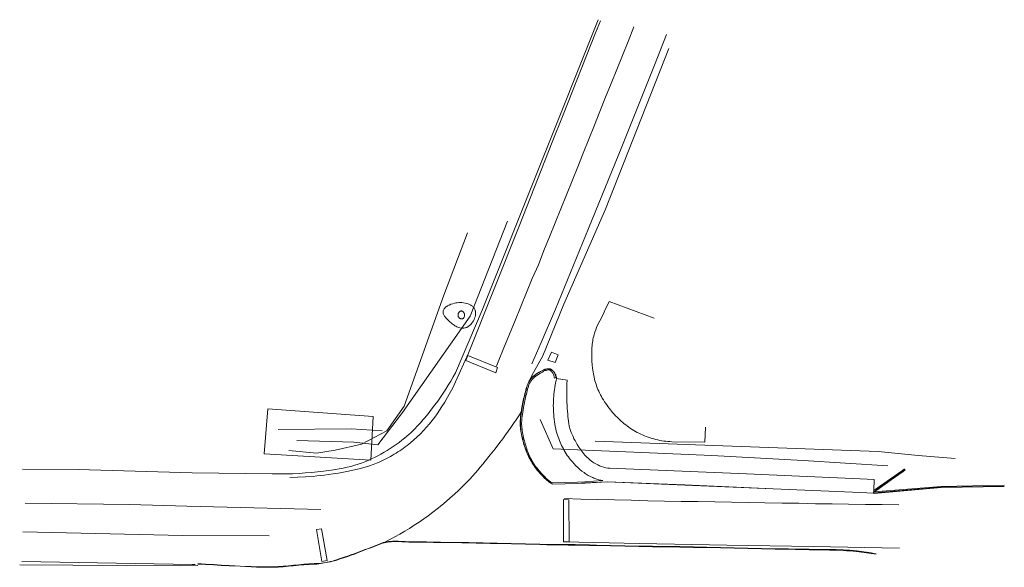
# Model space of a CAD drawing. Extents: x 160216 to 160581, y 521282 to 521485.
import ezdxf

# ---------------------------------------------------------------- set-up
doc = ezdxf.new("R2010")
doc.units = 21
doc.header["$LTSCALE"] = 50
doc.header["$MEASUREMENT"] = 0
doc.layers.add('CAD Lines', color=7, linetype='Continuous', lineweight=0)

msp = doc.modelspace()

# ---------------------------------------------------------------- linework, layer by layer
at = {"layer": 'CAD Lines', "color": 6, "true_color": 0xff00ff}
for p, q in [((160277.96, 521304.58, 1137.59), (160327.7, 521303.38, 1137.72)), ((160217.26, 521295.02, 1137.27), (160276.56, 521293.65, 1137.54)), ((160276.56, 521293.65, 1137.54), (160308.48, 521293.55, 1137.65))]:
    msp.add_line(p, q, dxfattribs=at)
at = {"layer": 'CAD Lines'}
for points in [[(160430.45, 521484.78, 1143.1), (160387.49, 521377.19, 1138.54), (160377.51, 521354.01, 1138.19), (160376.68, 521352.45, 1138.19), (160375.81, 521350.92, 1138.19), (160374.91, 521349.4, 1138.19), (160373.98, 521347.9, 1138.19), (160373.02, 521346.42, 1138.19), (160372.03, 521344.96, 1138.19), (160371.01, 521343.51, 1138.19), (160369.96, 521342.1, 1138.19), (160368.7, 521340.44, 1138.16), (160367.41, 521338.8, 1138.13), (160366.08, 521337.18, 1138.1), (160365.4, 521336.39, 1138.08), (160364.71, 521335.6, 1138.07), (160364.01, 521334.83, 1138.05), (160363.29, 521334.07, 1138.03), (160362.57, 521333.32, 1138.02), (160361.83, 521332.58, 1138), (160361.08, 521331.86, 1137.99), (160360.31, 521331.16, 1137.97), (160359.53, 521330.47, 1137.96), (160358.73, 521329.81, 1137.94), (160357.7, 521328.98, 1137.93), (160356.64, 521328.18, 1137.92), (160355.57, 521327.4, 1137.91), (160354.48, 521326.64, 1137.9), (160353.37, 521325.91, 1137.89), (160352.25, 521325.2, 1137.88), (160351.1, 521324.52, 1137.87), (160349.95, 521323.87, 1137.86), (160348.77, 521323.24, 1137.85), (160347.58, 521322.64, 1137.84), (160346.38, 521322.07, 1137.83), (160345.17, 521321.53, 1137.82), (160343.95, 521321.03, 1137.81), (160342.71, 521320.55, 1137.8), (160341.46, 521320.11, 1137.79), (160340.21, 521319.71, 1137.78), (160339.51, 521319.5, 1137.78), (160338.8, 521319.31, 1137.77), (160337.38, 521318.96, 1137.76), (160335.95, 521318.65, 1137.76), (160334.51, 521318.39, 1137.75), (160333.06, 521318.15, 1137.74), (160331.61, 521317.93, 1137.73), (160328.71, 521317.53, 1137.71), (160327.58, 521317.39, 1137.71), (160326.44, 521317.26, 1137.71), (160324.17, 521317.03, 1137.71), (160321.9, 521316.85, 1137.71), (160319.62, 521316.7, 1137.71), (160317.14, 521316.59, 1137.7), (160314.65, 521316.52, 1137.7), (160312.16, 521316.5, 1137.69), (160309.67, 521316.53, 1137.68), (160279.99, 521316.93, 1137.62), (160237.75, 521318.12, 1137.29), (160217.1, 521318.23, 1137.21)], [(160456.56, 521474.13, 1142.65), (160433.16, 521414.56, 1140.23), (160417.76, 521379.36, 1138.85), (160409.96, 521360.25, 1138.15), (160406.43, 521354.04, 1138.16), (160404.9, 521350.96, 1138.21)], [(160470.15, 521333.77, 1139.25), (160470, 521328.26, 1138.76), (160457.75, 521328.44, 1138.85), (160457.01, 521328.48, 1138.87), (160456.27, 521328.54, 1138.88), (160455.52, 521328.61, 1138.9), (160454.78, 521328.7, 1138.92), (160454.04, 521328.81, 1138.93), (160453.3, 521328.94, 1138.95), (160452.56, 521329.09, 1138.96), (160451.83, 521329.26, 1138.98), (160451.1, 521329.45, 1139), (160450.38, 521329.65, 1139.01), (160449.67, 521329.87, 1139.03), (160448.95, 521330.11, 1139.05), (160448.25, 521330.37, 1139.06), (160447.56, 521330.64, 1139.08), (160446.87, 521330.93, 1139.09), (160446.19, 521331.24, 1139.11), (160445.54, 521331.55, 1139.13), (160444.9, 521331.89, 1139.15), (160444.27, 521332.24, 1139.17), (160443.65, 521332.6, 1139.19), (160443.03, 521332.99, 1139.2), (160442.43, 521333.39, 1139.22), (160441.83, 521333.8, 1139.24), (160441.24, 521334.23, 1139.26), (160440.67, 521334.67, 1139.28), (160440.1, 521335.12, 1139.3), (160439.54, 521335.59, 1139.32), (160438.99, 521336.07, 1139.34), (160438.46, 521336.55, 1139.36), (160437.93, 521337.05, 1139.37), (160437.41, 521337.56, 1139.39), (160436.91, 521338.07, 1139.41), (160436.4, 521338.61, 1139.41), (160435.9, 521339.16, 1139.41), (160435.42, 521339.71, 1139.42), (160434.94, 521340.28, 1139.42), (160434.48, 521340.86, 1139.42), (160434.03, 521341.45, 1139.42), (160433.59, 521342.05, 1139.42), (160433.16, 521342.66, 1139.42), (160432.75, 521343.27, 1139.42), (160432.35, 521343.9, 1139.42), (160431.97, 521344.54, 1139.42), (160431.61, 521345.18, 1139.42), (160431.26, 521345.83, 1139.43), (160430.93, 521346.49, 1139.43), (160430.62, 521347.16, 1139.43), (160430.33, 521347.84, 1139.43), (160430.08, 521348.46, 1139.4), (160429.85, 521349.09, 1139.37), (160429.64, 521349.72, 1139.34), (160429.44, 521350.37, 1139.32), (160429.25, 521351.01, 1139.29), (160429.08, 521351.66, 1139.26), (160428.92, 521352.32, 1139.23), (160428.78, 521352.98, 1139.2), (160428.65, 521353.64, 1139.17), (160428.54, 521354.3, 1139.14), (160428.34, 521355.64, 1139.09), (160428.2, 521356.98, 1139.03), (160428.1, 521358.31, 1138.97), (160428.04, 521359.55, 1139), (160428.02, 521360.8, 1139.03), (160428.04, 521362.05, 1139.05), (160428.1, 521363.29, 1139.08), (160428.15, 521363.91, 1139.09), (160428.22, 521364.53, 1139.11), (160428.29, 521365.15, 1139.12), (160428.39, 521365.76, 1139.13), (160428.49, 521366.37, 1139.15), (160428.62, 521366.98, 1139.16), (160428.76, 521367.58, 1139.17), (160428.92, 521368.18, 1139.19), (160429.05, 521368.62, 1139.2), (160429.19, 521369.05, 1139.22), (160429.51, 521369.91, 1139.25), (160429.86, 521370.75, 1139.28), (160430.24, 521371.58, 1139.31), (160431.05, 521373.22, 1139.38), (160431.85, 521374.87, 1139.44), (160432.5, 521376.24, 1139.49), (160433.16, 521377.61, 1139.54), (160433.83, 521378.97, 1139.6), (160434.52, 521380.33, 1139.65), (160451.14, 521374.18, 1140.74)], [(160414.96, 521352.3, 1138.43), (160414.89, 521352.61, 1138.39), (160414.8, 521352.92, 1138.36), (160414.68, 521353.22, 1138.32), (160414.54, 521353.52, 1138.28), (160414.38, 521353.8, 1138.24), (160414.2, 521354.07, 1138.2), (160414, 521354.33, 1138.16), (160413.79, 521354.56, 1138.12), (160413.55, 521354.8, 1138.09), (160413.42, 521354.91, 1138.07), (160413.29, 521355.02, 1138.05), (160413.16, 521355.12, 1138.03), (160413.02, 521355.21, 1138.01), (160412.87, 521355.29, 1137.99), (160412.72, 521355.36, 1137.98), (160412.62, 521355.39, 1137.98), (160412.51, 521355.42, 1137.98), (160412.3, 521355.46, 1137.98), (160412.08, 521355.47, 1137.98), (160411.86, 521355.47, 1137.98), (160411.63, 521355.45, 1137.98), (160411.41, 521355.42, 1137.99), (160410.97, 521355.34, 1137.99), (160410.72, 521355.28, 1138.01), (160410.48, 521355.2, 1138.03), (160410.24, 521355.1, 1138.05), (160410.01, 521354.99, 1138.07), (160409.55, 521354.75, 1138.11), (160409.1, 521354.49, 1138.15), (160408.53, 521354.17, 1138.16), (160407.97, 521353.83, 1138.17), (160407.7, 521353.65, 1138.17), (160407.42, 521353.47, 1138.17), (160407.16, 521353.28, 1138.18), (160406.9, 521353.08, 1138.18), (160406.64, 521352.88, 1138.19), (160406.39, 521352.66, 1138.19), (160406.15, 521352.44, 1138.2), (160405.92, 521352.22, 1138.2), (160405.69, 521351.98, 1138.21), (160405.48, 521351.74, 1138.21), (160405.27, 521351.49, 1138.22), (160405.08, 521351.23, 1138.22), (160404.9, 521350.96, 1138.21), (160404.73, 521350.67, 1138.2), (160404.58, 521350.38, 1138.19), (160404.44, 521350.09, 1138.18), (160404.31, 521349.78, 1138.17), (160404.2, 521349.47, 1138.16), (160404.09, 521349.16, 1138.15), (160403.99, 521348.84, 1138.14), (160403.81, 521348.19, 1138.12), (160403.65, 521347.54, 1138.1), (160403.48, 521346.89, 1138.08), (160403.31, 521346.25, 1138.06), (160403.14, 521345.62, 1138.04), (160402.98, 521344.99, 1138.02), (160402.82, 521344.35, 1138), (160402.68, 521343.71, 1137.98), (160402.55, 521343.07, 1137.97), (160402.43, 521342.42, 1137.95), (160402.31, 521341.78, 1137.93), (160402.2, 521341.13, 1137.91), (160401.93, 521339.44, 1137.86), (160401.8, 521338.59, 1137.83), (160401.69, 521337.74, 1137.81), (160401.65, 521337.32, 1137.79), (160401.61, 521336.89, 1137.78), (160401.58, 521336.47, 1137.77), (160401.55, 521336.04, 1137.76), (160401.54, 521335.61, 1137.74), (160401.53, 521335.19, 1137.73), (160401.54, 521334.76, 1137.72), (160401.55, 521334.34, 1137.7), (160401.6, 521333.69, 1137.69), (160401.67, 521333.04, 1137.68), (160401.76, 521332.39, 1137.67), (160401.87, 521331.75, 1137.65), (160401.99, 521331.11, 1137.64), (160402.12, 521330.47, 1137.63), (160402.27, 521329.84, 1137.62), (160402.43, 521329.21, 1137.6), (160402.58, 521328.6, 1137.61), (160402.75, 521327.99, 1137.61), (160402.93, 521327.39, 1137.62), (160403.12, 521326.79, 1137.62), (160403.32, 521326.19, 1137.63), (160403.54, 521325.6, 1137.63), (160403.76, 521325.01, 1137.64), (160404, 521324.43, 1137.64), (160404.24, 521323.85, 1137.65), (160404.5, 521323.28, 1137.65), (160404.78, 521322.71, 1137.66), (160405.06, 521322.15, 1137.66), (160405.36, 521321.6, 1137.67), (160405.67, 521321.05, 1137.67), (160405.99, 521320.52, 1137.68), (160406.33, 521319.99, 1137.68), (160406.7, 521319.45, 1137.68), (160407.08, 521318.91, 1137.68), (160407.47, 521318.39, 1137.68), (160407.88, 521317.87, 1137.68), (160408.3, 521317.36, 1137.68), (160408.73, 521316.87, 1137.68), (160409.17, 521316.39, 1137.68), (160409.63, 521315.92, 1137.68), (160410.56, 521314.99, 1137.69), (160411.04, 521314.54, 1137.69), (160411.53, 521314.1, 1137.69), (160411.78, 521313.89, 1137.69), (160412.04, 521313.69, 1137.69), (160412.3, 521313.49, 1137.69), (160412.56, 521313.3, 1137.69), (160412.83, 521313.13, 1137.69), (160413.11, 521312.96, 1137.7), (160413.4, 521312.81, 1137.7), (160413.69, 521312.67, 1137.7), (160422.76, 521312.9, 1137.78), (160425.6, 521313.04, 1137.79), (160433.76, 521313.58, 1137.96), (160462.51, 521312.37, 1137.68), (160495.29, 521310.97, 1137.46), (160527.59, 521309.58, 1137.29), (160532.32, 521309.32, 1137.21), (160532.66, 521309.31, 1137.22), (160557.51, 521311.53, 1136.5), (160580.91, 521311.89, 1136.77)], [(160432.11, 521314.02, 1138.44), (160425.54, 521313.52, 1138.25), (160422.74, 521313.39, 1138.2), (160413.41, 521313.18, 1138.03), (160413.14, 521313.33, 1138.03), (160412.88, 521313.5, 1138.03), (160412.62, 521313.67, 1138.03), (160412.37, 521313.85, 1138.02), (160412.13, 521314.04, 1138.02), (160411.89, 521314.24, 1138.02), (160411.66, 521314.45, 1138.02), (160411.2, 521314.87, 1138.02), (160410.76, 521315.31, 1138.02), (160409.88, 521316.2, 1138.02), (160409.44, 521316.66, 1138.02), (160409, 521317.13, 1138.02), (160408.58, 521317.62, 1138.02), (160408.17, 521318.12, 1138.01), (160407.77, 521318.62, 1138.01), (160407.38, 521319.14, 1138.01), (160407.01, 521319.66, 1138.01), (160406.65, 521320.2, 1138.01), (160406.32, 521320.72, 1138.02), (160406, 521321.26, 1138.02), (160405.7, 521321.8, 1138.02), (160405.41, 521322.35, 1138.03), (160405.14, 521322.92, 1138.03), (160404.88, 521323.48, 1138.03), (160404.63, 521324.06, 1138.04), (160404.4, 521324.64, 1138.04), (160404.18, 521325.23, 1138.04), (160403.97, 521325.82, 1138.05), (160403.77, 521326.41, 1138.05), (160403.58, 521327.01, 1138.05), (160403.4, 521327.61, 1138.06), (160403.24, 521328.21, 1138.06), (160403.08, 521328.81, 1138.06), (160402.93, 521329.42, 1138.07), (160402.78, 521330.02, 1138.08), (160402.64, 521330.63, 1138.09), (160402.51, 521331.24, 1138.1), (160402.4, 521331.86, 1138.11), (160402.3, 521332.47, 1138.13), (160402.21, 521333.09, 1138.14), (160402.14, 521333.71, 1138.15), (160402.1, 521334.33, 1138.16), (160402.08, 521334.75, 1138.17), (160402.07, 521335.18, 1138.17), (160402.08, 521335.6, 1138.18), (160402.09, 521336.02, 1138.19), (160402.12, 521336.45, 1138.19), (160402.15, 521336.87, 1138.2), (160402.19, 521337.29, 1138.2), (160402.23, 521337.72, 1138.21), (160402.34, 521338.56, 1138.22), (160402.47, 521339.4, 1138.23), (160402.74, 521341.08, 1138.26), (160402.85, 521341.71, 1138.28), (160402.96, 521342.34, 1138.29), (160403.08, 521342.97, 1138.31), (160403.21, 521343.59, 1138.33), (160403.35, 521344.22, 1138.35), (160403.49, 521344.84, 1138.37), (160403.65, 521345.46, 1138.38), (160403.82, 521346.07, 1138.4), (160403.99, 521346.69, 1138.41), (160404.14, 521347.32, 1138.42), (160404.3, 521347.95, 1138.43), (160404.47, 521348.58, 1138.44), (160404.56, 521348.88, 1138.45), (160404.67, 521349.19, 1138.45), (160404.78, 521349.49, 1138.46), (160404.9, 521349.78, 1138.46), (160405.03, 521350.07, 1138.47), (160405.18, 521350.35, 1138.47), (160405.34, 521350.62, 1138.48), (160405.51, 521350.89, 1138.48), (160405.7, 521351.13, 1138.48), (160405.89, 521351.37, 1138.48), (160406.1, 521351.6, 1138.47), (160406.31, 521351.82, 1138.47), (160406.53, 521352.03, 1138.46), (160406.76, 521352.24, 1138.46), (160407, 521352.44, 1138.45), (160407.24, 521352.63, 1138.45), (160407.49, 521352.81, 1138.44), (160407.75, 521352.99, 1138.44), (160408.26, 521353.34, 1138.43), (160408.79, 521353.67, 1138.42), (160409.32, 521353.99, 1138.41), (160409.77, 521354.26, 1138.44), (160410.21, 521354.53, 1138.47), (160410.44, 521354.65, 1138.48), (160410.68, 521354.76, 1138.49), (160410.92, 521354.85, 1138.51), (160411.04, 521354.88, 1138.51), (160411.17, 521354.91, 1138.52), (160411.56, 521354.98, 1138.52), (160411.76, 521355.01, 1138.52), (160411.97, 521355.03, 1138.51), (160412.17, 521355.03, 1138.51), (160412.36, 521355.01, 1138.51), (160412.46, 521354.99, 1138.51), (160412.55, 521354.96, 1138.51), (160412.64, 521354.93, 1138.51), (160412.72, 521354.88, 1138.51), (160412.84, 521354.81, 1138.52), (160412.94, 521354.72, 1138.53), (160413.03, 521354.63, 1138.54), (160413.12, 521354.52, 1138.55), (160413.27, 521354.3, 1138.57), (160413.43, 521354.08, 1138.6), (160413.58, 521353.84, 1138.59), (160413.71, 521353.6, 1138.58), (160413.83, 521353.35, 1138.57), (160413.94, 521353.09, 1138.56), (160414.03, 521352.83, 1138.55), (160414.11, 521352.56, 1138.54), (160414.17, 521352.29, 1138.53), (160414.21, 521352.02, 1138.52), (160414.75, 521352.22, 1138.56), (160414.75, 521352.38, 1138.56), (160414.73, 521352.54, 1138.55), (160414.71, 521352.7, 1138.55), (160414.68, 521352.86, 1138.54), (160414.64, 521353.02, 1138.54), (160414.6, 521353.18, 1138.54), (160414.54, 521353.33, 1138.53), (160414.49, 521353.48, 1138.53), (160414.42, 521353.63, 1138.52), (160414.35, 521353.78, 1138.52), (160414.27, 521353.93, 1138.52), (160414.19, 521354.07, 1138.51), (160414.1, 521354.2, 1138.51), (160414, 521354.33, 1138.5), (160413.9, 521354.46, 1138.5), (160413.8, 521354.57, 1138.5), (160413.56, 521354.81, 1138.48), (160413.43, 521354.92, 1138.48), (160413.3, 521355.03, 1138.47), (160413.16, 521355.13, 1138.46), (160413.02, 521355.21, 1138.46), (160412.87, 521355.29, 1138.45), (160412.72, 521355.35, 1138.44), (160412.62, 521355.39, 1138.44), (160412.51, 521355.41, 1138.44), (160412.3, 521355.45, 1138.43), (160412.08, 521355.46, 1138.43), (160411.86, 521355.46, 1138.43), (160411.64, 521355.44, 1138.42), (160411.42, 521355.4, 1138.42), (160410.98, 521355.32, 1138.41), (160410.73, 521355.25, 1138.4), (160410.49, 521355.17, 1138.39), (160410.26, 521355.07, 1138.38), (160410.02, 521354.95, 1138.37), (160409.57, 521354.7, 1138.35), (160409.12, 521354.45, 1138.32), (160408.56, 521354.12, 1138.33), (160408, 521353.78, 1138.34), (160407.73, 521353.61, 1138.35), (160407.46, 521353.42, 1138.35), (160407.19, 521353.23, 1138.36), (160406.93, 521353.04, 1138.36), (160406.67, 521352.83, 1138.36), (160406.43, 521352.62, 1138.37), (160406.18, 521352.41, 1138.37), (160405.95, 521352.18, 1138.38), (160405.73, 521351.95, 1138.38), (160405.51, 521351.71, 1138.39), (160405.31, 521351.46, 1138.39), (160405.12, 521351.2, 1138.4), (160404.94, 521350.93, 1138.4), (160404.77, 521350.64, 1138.39), (160404.62, 521350.35, 1138.39), (160404.48, 521350.06, 1138.39), (160404.36, 521349.75, 1138.39), (160404.25, 521349.44, 1138.39), (160404.14, 521349.13, 1138.39), (160404.04, 521348.81, 1138.39), (160403.87, 521348.17, 1138.39), (160403.7, 521347.52, 1138.39), (160403.54, 521346.87, 1138.38), (160403.37, 521346.23, 1138.38), (160403.2, 521345.6, 1138.36), (160403.04, 521344.97, 1138.35), (160402.89, 521344.33, 1138.33), (160402.75, 521343.69, 1138.31), (160402.62, 521343.06, 1138.29), (160402.49, 521342.41, 1138.28), (160402.38, 521341.77, 1138.26), (160402.27, 521341.13, 1138.24), (160401.99, 521339.44, 1138.21), (160401.87, 521338.59, 1138.2), (160401.76, 521337.74, 1138.19), (160401.71, 521337.32, 1138.18), (160401.67, 521336.89, 1138.18), (160401.64, 521336.46, 1138.17), (160401.62, 521336.04, 1138.16), (160401.6, 521335.61, 1138.16), (160401.6, 521335.19, 1138.15), (160401.6, 521334.76, 1138.14), (160401.62, 521334.33, 1138.14), (160401.67, 521333.69, 1138.12), (160401.73, 521333.05, 1138.11), (160401.82, 521332.4, 1138.1), (160401.93, 521331.76, 1138.09), (160402.05, 521331.13, 1138.08), (160402.18, 521330.49, 1138.06), (160402.33, 521329.86, 1138.05), (160402.48, 521329.23, 1138.04), (160402.64, 521328.62, 1138.03), (160402.81, 521328.02, 1138.03), (160402.99, 521327.42, 1138.02), (160403.18, 521326.82, 1138.02), (160403.38, 521326.22, 1138.01), (160403.59, 521325.63, 1138.01), (160403.82, 521325.04, 1138), (160404.05, 521324.46, 1138), (160404.3, 521323.88, 1138), (160404.56, 521323.31, 1137.99), (160404.83, 521322.74, 1137.99), (160405.12, 521322.18, 1137.98), (160405.42, 521321.63, 1137.98), (160405.73, 521321.09, 1137.97), (160406.05, 521320.55, 1137.97), (160406.39, 521320.03, 1137.96), (160406.76, 521319.49, 1137.96), (160407.13, 521318.95, 1137.96), (160407.53, 521318.43, 1137.96), (160407.93, 521317.91, 1137.96), (160408.35, 521317.41, 1137.96), (160408.78, 521316.92, 1137.96), (160409.22, 521316.43, 1137.96), (160409.67, 521315.97, 1137.97), (160410.59, 521315.05, 1137.97), (160411.07, 521314.6, 1137.97), (160411.55, 521314.16, 1137.97), (160411.8, 521313.95, 1137.97), (160412.05, 521313.75, 1137.97), (160412.31, 521313.55, 1137.97), (160412.57, 521313.37, 1137.97), (160412.84, 521313.19, 1137.98), (160413.12, 521313.03, 1137.98), (160413.4, 521312.87, 1137.98), (160413.69, 521312.73, 1137.98), (160422.76, 521312.99, 1138.16), (160425.59, 521313.17, 1138.19), (160433.77, 521313.62, 1138.45)], [(160415.04, 521351.88, 1138.45), (160414.84, 521351.06, 1138.44), (160414.66, 521350.24, 1138.44), (160414.5, 521349.41, 1138.44), (160414.36, 521348.58, 1138.44), (160414.23, 521347.75, 1138.44), (160414.12, 521346.91, 1138.44), (160414.02, 521346.07, 1138.44), (160413.94, 521345.23, 1138.43), (160413.88, 521344.39, 1138.43), (160413.84, 521343.54, 1138.43), (160413.82, 521342.7, 1138.43), (160413.81, 521341.85, 1138.43), (160413.82, 521341.01, 1138.43), (160413.85, 521340.17, 1138.43), (160413.89, 521339.33, 1138.43), (160413.95, 521338.49, 1138.42), (160414.03, 521337.62, 1138.43), (160414.13, 521336.74, 1138.43), (160414.24, 521335.86, 1138.44), (160414.38, 521334.99, 1138.44), (160414.53, 521334.12, 1138.45), (160414.71, 521333.26, 1138.45), (160414.92, 521332.4, 1138.46), (160415.15, 521331.56, 1138.46), (160415.36, 521330.89, 1138.46), (160415.58, 521330.23, 1138.47), (160415.81, 521329.58, 1138.47), (160416.06, 521328.93, 1138.47), (160416.32, 521328.28, 1138.48), (160416.6, 521327.64, 1138.48), (160416.9, 521327.01, 1138.48), (160417.21, 521326.38, 1138.49), (160417.53, 521325.76, 1138.49), (160417.87, 521325.15, 1138.5), (160418.22, 521324.55, 1138.5), (160418.59, 521323.96, 1138.5), (160418.98, 521323.38, 1138.51), (160419.38, 521322.81, 1138.51), (160419.79, 521322.25, 1138.51), (160420.22, 521321.71, 1138.52), (160420.86, 521320.96, 1138.52), (160421.51, 521320.23, 1138.51), (160422.19, 521319.52, 1138.51), (160422.9, 521318.83, 1138.51), (160423.64, 521318.18, 1138.51), (160424.4, 521317.56, 1138.51), (160425.19, 521316.98, 1138.5), (160425.59, 521316.7, 1138.5), (160426.01, 521316.44, 1138.5), (160426.78, 521315.98, 1138.48), (160427.58, 521315.56, 1138.46), (160428.39, 521315.17, 1138.44), (160428.8, 521314.99, 1138.43), (160429.22, 521314.83, 1138.42), (160429.93, 521314.58, 1138.42), (160430.65, 521314.36, 1138.43), (160431.38, 521314.18, 1138.43), (160432.11, 521314.02, 1138.44)], [(160543.94, 521318.35, 1138.19), (160543.13, 521317.77, 1138.18), (160538.76, 521314.73, 1137.96), (160533.39, 521310.96, 1137.74), (160532.55, 521310.37, 1137.74), (160532.7, 521314.41, 1137.9), (160527.55, 521314.7, 1137.9), (160485.37, 521316.51, 1138.24), (160434.78, 521318.58, 1138.51), (160434, 521318.68, 1138.51), (160433.23, 521318.82, 1138.52), (160432.47, 521319.01, 1138.53), (160431.71, 521319.25, 1138.53), (160430.97, 521319.52, 1138.54), (160430.25, 521319.83, 1138.55), (160429.54, 521320.19, 1138.55), (160428.87, 521320.58, 1138.56), (160428.4, 521320.88, 1138.54), (160427.94, 521321.21, 1138.53), (160427.5, 521321.56, 1138.51), (160427.07, 521321.92, 1138.5), (160426.66, 521322.3, 1138.48), (160426.26, 521322.69, 1138.47), (160425.48, 521323.5, 1138.44), (160425.08, 521323.95, 1138.45), (160424.7, 521324.42, 1138.45), (160424.33, 521324.89, 1138.46), (160423.97, 521325.38, 1138.47), (160423.63, 521325.88, 1138.48), (160423.3, 521326.38, 1138.48), (160422.66, 521327.41, 1138.5), (160422.25, 521328.12, 1138.5), (160421.85, 521328.83, 1138.5), (160421.47, 521329.56, 1138.5), (160421.12, 521330.31, 1138.5), (160420.78, 521331.06, 1138.5), (160420.48, 521331.82, 1138.5), (160420.2, 521332.59, 1138.49), (160419.95, 521333.37, 1138.49), (160419.83, 521333.81, 1138.5), (160419.72, 521334.25, 1138.5), (160419.54, 521335.13, 1138.5), (160419.4, 521336.03, 1138.51), (160419.29, 521336.93, 1138.51), (160419.2, 521337.84, 1138.51), (160419.13, 521338.75, 1138.52), (160419, 521340.56, 1138.52), (160418.9, 521341.89, 1138.53), (160418.83, 521343.22, 1138.54), (160418.79, 521344.54, 1138.55), (160418.77, 521345.87, 1138.55), (160418.78, 521347.2, 1138.56), (160418.81, 521348.53, 1138.57), (160418.87, 521349.86, 1138.58), (160418.95, 521351.18, 1138.58), (160415.04, 521351.88, 1138.45), (160414.96, 521352.3, 1138.43)], [(160351.44, 521291.19, 1137.59), (160353.29, 521292.15, 1137.59), (160355.13, 521293.15, 1137.6), (160356.95, 521294.18, 1137.6), (160358.75, 521295.24, 1137.61), (160360.54, 521296.34, 1137.61), (160362.3, 521297.47, 1137.61), (160364.05, 521298.63, 1137.62), (160365.78, 521299.82, 1137.62), (160367.48, 521301.04, 1137.63), (160369.16, 521302.3, 1137.63), (160370.82, 521303.58, 1137.64), (160372.45, 521304.89, 1137.64), (160374.06, 521306.23, 1137.65), (160375.64, 521307.6, 1137.65), (160377.2, 521309, 1137.65), (160378.73, 521310.42, 1137.66), (160379.78, 521311.44, 1137.66), (160380.82, 521312.47, 1137.67), (160381.84, 521313.52, 1137.67), (160382.85, 521314.59, 1137.68), (160383.84, 521315.67, 1137.68), (160384.81, 521316.76, 1137.69), (160385.78, 521317.87, 1137.7), (160386.73, 521318.98, 1137.7), (160387.67, 521320.11, 1137.71), (160388.6, 521321.25, 1137.71), (160390.43, 521323.54, 1137.72), (160392.24, 521325.86, 1137.73), (160394.02, 521328.19, 1137.74), (160395.05, 521329.56, 1137.76), (160396.07, 521330.95, 1137.77), (160397.08, 521332.34, 1137.79), (160398.07, 521333.74, 1137.8), (160399.06, 521335.16, 1137.82), (160400.03, 521336.58, 1137.83), (160400.98, 521338.01, 1137.85), (160401.93, 521339.44, 1137.86)], [(160543.99, 521318.27, 1138.54), (160543.19, 521317.69, 1138.53), (160538.83, 521314.63, 1138.37), (160533.45, 521310.88, 1137.79), (160532.55, 521310.31, 1137.75), (160532.52, 521309.92, 1137.71), (160532.88, 521309.97, 1137.71), (160532.89, 521310.05, 1137.75), (160533.65, 521310.58, 1137.76), (160539, 521314.38, 1138.35), (160543.38, 521317.43, 1138.57), (160544.19, 521318.01, 1138.58)], [(160544.21, 521317.98, 1138.37), (160543.4, 521317.4, 1138.36), (160539.02, 521314.36, 1138.14), (160533.69, 521310.52, 1137.67)], [(160433.77, 521313.62, 1138.45), (160462.52, 521312.41, 1138.17), (160495.3, 521311.02, 1137.95), (160527.6, 521309.62, 1137.79), (160532.32, 521309.36, 1137.71), (160532.45, 521309.52, 1137.68), (160532.48, 521309.86, 1137.77), (160532.62, 521309.86, 1137.77)], [(160580.9, 521312.03, 1137.07), (160557.51, 521311.54, 1136.79), (160532.65, 521309.48, 1137.71), (160532.32, 521309.36, 1137.71)], [(160580.87, 521312.36, 1137.14), (160557.51, 521311.88, 1136.85), (160532.62, 521309.86, 1137.77)], [(160282.05, 521283.11, 1137.48), (160284.97, 521282.94, 1137.5), (160287.89, 521282.78, 1137.51), (160290.8, 521282.63, 1137.52), (160293.72, 521282.5, 1137.53), (160295.75, 521282.4, 1137.55), (160297.78, 521282.29, 1137.56), (160299.8, 521282.18, 1137.57), (160301.83, 521282.08, 1137.58), (160303.86, 521281.99, 1137.6), (160304.87, 521281.96, 1137.6), (160305.89, 521281.93, 1137.61), (160306.9, 521281.92, 1137.62), (160307.92, 521281.91, 1137.62), (160308.93, 521281.91, 1137.63), (160309.94, 521281.93, 1137.64), (160310.9, 521281.96, 1137.64), (160311.85, 521282.01, 1137.64), (160312.81, 521282.07, 1137.65), (160313.76, 521282.14, 1137.65), (160314.72, 521282.22, 1137.65), (160315.67, 521282.31, 1137.66), (160317.57, 521282.49, 1137.66), (160319.48, 521282.68, 1137.67), (160321.38, 521282.86, 1137.68), (160322.34, 521282.94, 1137.68), (160323.29, 521283, 1137.68), (160324.25, 521283.06, 1137.68), (160325.2, 521283.1, 1137.69), (160325.68, 521283.11, 1137.7), (160326.16, 521283.13, 1137.72), (160326.52, 521283.16, 1137.72), (160326.87, 521283.21, 1137.72), (160327.58, 521283.31, 1137.71), (160328.23, 521283.42, 1137.67), (160328.88, 521283.53, 1137.63), (160330.43, 521283.81, 1137.67), (160331.2, 521283.96, 1137.69), (160331.58, 521284.05, 1137.7), (160331.97, 521284.14, 1137.71), (160332.6, 521284.32, 1137.73), (160333.55, 521284.59, 1137.74), (160334.49, 521284.89, 1137.76), (160336.38, 521285.49, 1137.78), (160337.62, 521285.92, 1137.79), (160338.86, 521286.36, 1137.8), (160340.09, 521286.81, 1137.81), (160341.31, 521287.28, 1137.82), (160343.76, 521288.23, 1137.84), (160344.98, 521288.7, 1137.85), (160346.21, 521289.16, 1137.86), (160346.82, 521289.4, 1137.86), (160347.43, 521289.65, 1137.86), (160348.65, 521290.15, 1137.86), (160349.26, 521290.4, 1137.85), (160349.88, 521290.62, 1137.85), (160350.19, 521290.73, 1137.85), (160350.5, 521290.83, 1137.85), (160350.81, 521290.92, 1137.85), (160351.13, 521291, 1137.85), (160351.45, 521291.08, 1137.85), (160351.77, 521291.15, 1137.85), (160352.09, 521291.21, 1137.85), (160352.41, 521291.26, 1137.85), (160352.73, 521291.3, 1137.85), (160353.05, 521291.34, 1137.85), (160353.7, 521291.4, 1137.85), (160354.35, 521291.43, 1137.85), (160355, 521291.45, 1137.85), (160355.65, 521291.45, 1137.85), (160356.31, 521291.44, 1137.85), (160356.97, 521291.41, 1137.86), (160357.63, 521291.38, 1137.86), (160358.94, 521291.32, 1137.86), (160360.26, 521291.26, 1137.86), (160360.91, 521291.25, 1137.86), (160361.57, 521291.24, 1137.86), (160362.88, 521291.24, 1137.84), (160364.19, 521291.23, 1137.83), (160366.81, 521291.19, 1137.79), (160369.43, 521291.14, 1137.76), (160372.05, 521291.1, 1137.72), (160377.3, 521291.04, 1137.71), (160379.93, 521291.01, 1137.7), (160382.55, 521290.97, 1137.69), (160385.18, 521290.91, 1137.69), (160387.8, 521290.84, 1137.69), (160390.42, 521290.77, 1137.69), (160393.04, 521290.7, 1137.68), (160403.54, 521290.49, 1137.61), (160408.79, 521290.35, 1137.63), (160411.41, 521290.29, 1137.64), (160414.04, 521290.23, 1137.65), (160416.66, 521290.19, 1137.65), (160419.29, 521290.16, 1137.64), (160421.91, 521290.13, 1137.63), (160424.53, 521290.09, 1137.62), (160427.16, 521290.04, 1137.63), (160429.78, 521289.97, 1137.63), (160435.03, 521289.85, 1137.63), (160440.28, 521289.73, 1137.64), (160445.52, 521289.62, 1137.64), (160450.57, 521289.53, 1137.63), (160455.61, 521289.46, 1137.62), (160460.66, 521289.39, 1137.61), (160465.7, 521289.3, 1137.6), (160470.74, 521289.2, 1137.6), (160475.78, 521289.08, 1137.61), (160480.83, 521288.96, 1137.62), (160485.87, 521288.85, 1137.63), (160490.91, 521288.76, 1137.61), (160495.95, 521288.68, 1137.6), (160501, 521288.6, 1137.59), (160503.52, 521288.54, 1137.58), (160506.04, 521288.48, 1137.58), (160508.56, 521288.43, 1137.58), (160511.08, 521288.39, 1137.58), (160513.61, 521288.36, 1137.59), (160516.13, 521288.31, 1137.59), (160517.39, 521288.28, 1137.59), (160518.65, 521288.24, 1137.59), (160519.91, 521288.2, 1137.59), (160521.17, 521288.14, 1137.6), (160522.43, 521288.06, 1137.6), (160523.69, 521287.98, 1137.6), (160524.95, 521287.87, 1137.6), (160526.2, 521287.75, 1137.6), (160528, 521287.54, 1137.58), (160529.8, 521287.32, 1137.57), (160531.59, 521287.07, 1137.55), (160533.39, 521286.8, 1137.53)], [(160282.06, 521283.29, 1137.49), (160284.97, 521283.09, 1137.49), (160287.89, 521282.9, 1137.48), (160290.81, 521282.73, 1137.48), (160293.72, 521282.58, 1137.48), (160297.78, 521282.37, 1137.51), (160299.81, 521282.27, 1137.53), (160301.83, 521282.17, 1137.54), (160303.86, 521282.1, 1137.56), (160304.88, 521282.07, 1137.56), (160305.89, 521282.05, 1137.57), (160306.91, 521282.04, 1137.58), (160307.92, 521282.04, 1137.58), (160308.93, 521282.05, 1137.59), (160309.95, 521282.07, 1137.6), (160310.9, 521282.1, 1137.59), (160311.86, 521282.15, 1137.59), (160312.81, 521282.21, 1137.58), (160313.76, 521282.28, 1137.58), (160314.71, 521282.37, 1137.57), (160315.67, 521282.46, 1137.57), (160317.57, 521282.65, 1137.56), (160319.47, 521282.85, 1137.55), (160321.38, 521283.03, 1137.54), (160322.33, 521283.11, 1137.53), (160323.28, 521283.17, 1137.53), (160324.24, 521283.23, 1137.53), (160325.19, 521283.27, 1137.52), (160325.68, 521283.27, 1137.54), (160325.92, 521283.28, 1137.54), (160326.16, 521283.3, 1137.55), (160327.03, 521283.38, 1137.5), (160327.91, 521283.48, 1137.44), (160328.78, 521283.59, 1137.39), (160329.66, 521283.72, 1137.33), (160330.04, 521283.79, 1137.34), (160330.43, 521283.86, 1137.34), (160330.81, 521283.95, 1137.35), (160331.19, 521284.04, 1137.35), (160331.95, 521284.24, 1137.36), (160332.57, 521284.41, 1137.38), (160333.52, 521284.69, 1137.42), (160334.46, 521284.99, 1137.45), (160336.34, 521285.61, 1137.52), (160337.58, 521286.03, 1137.53), (160338.82, 521286.47, 1137.54), (160340.05, 521286.93, 1137.55), (160341.27, 521287.39, 1137.56), (160343.72, 521288.34, 1137.58), (160344.94, 521288.81, 1137.59), (160346.17, 521289.27, 1137.6), (160346.79, 521289.51, 1137.6), (160347.4, 521289.76, 1137.6), (160348.62, 521290.27, 1137.6), (160349.24, 521290.51, 1137.59), (160349.86, 521290.74, 1137.59), (160350.17, 521290.84, 1137.59), (160350.48, 521290.94, 1137.59), (160350.8, 521291.04, 1137.59), (160351.12, 521291.12, 1137.59), (160351.44, 521291.19, 1137.59), (160351.75, 521291.26, 1137.59), (160352.07, 521291.32, 1137.59), (160352.39, 521291.37, 1137.59), (160352.72, 521291.41, 1137.58), (160353.04, 521291.45, 1137.58), (160353.69, 521291.51, 1137.58), (160354.34, 521291.54, 1137.58), (160354.99, 521291.56, 1137.58), (160355.65, 521291.55, 1137.58), (160356.3, 521291.54, 1137.57), (160356.96, 521291.52, 1137.57), (160357.62, 521291.49, 1137.57), (160358.94, 521291.42, 1137.57), (160360.25, 521291.36, 1137.56), (160360.91, 521291.34, 1137.56), (160361.56, 521291.34, 1137.56), (160362.88, 521291.34, 1137.54), (160364.19, 521291.33, 1137.52), (160366.81, 521291.29, 1137.49), (160369.43, 521291.24, 1137.46), (160372.06, 521291.19, 1137.42), (160377.3, 521291.14, 1137.4), (160379.93, 521291.11, 1137.4), (160382.55, 521291.07, 1137.39), (160385.18, 521291.01, 1137.4), (160387.8, 521290.95, 1137.41), (160393.05, 521290.82, 1137.43), (160403.54, 521290.61, 1137.35), (160408.79, 521290.5, 1137.41), (160414.04, 521290.4, 1137.47), (160416.66, 521290.36, 1137.46), (160419.29, 521290.33, 1137.45), (160421.91, 521290.3, 1137.45), (160424.54, 521290.26, 1137.44), (160427.16, 521290.21, 1137.44), (160429.78, 521290.14, 1137.44), (160435.03, 521290.01, 1137.45), (160440.28, 521289.9, 1137.45), (160445.53, 521289.79, 1137.46), (160450.57, 521289.7, 1137.45), (160455.62, 521289.63, 1137.43), (160460.66, 521289.56, 1137.42), (160465.7, 521289.47, 1137.41), (160470.75, 521289.36, 1137.41), (160475.79, 521289.23, 1137.42), (160480.83, 521289.1, 1137.42), (160485.87, 521288.98, 1137.42), (160490.91, 521288.89, 1137.41), (160495.96, 521288.81, 1137.4), (160501, 521288.72, 1137.39), (160503.52, 521288.67, 1137.38), (160506.04, 521288.61, 1137.38), (160507.3, 521288.59, 1137.38), (160508.56, 521288.57, 1137.38), (160511.09, 521288.55, 1137.38), (160513.61, 521288.54, 1137.39), (160516.14, 521288.52, 1137.39), (160517.4, 521288.5, 1137.39), (160518.66, 521288.47, 1137.39), (160519.92, 521288.43, 1137.39), (160521.18, 521288.38, 1137.39), (160522.44, 521288.31, 1137.4), (160523.7, 521288.22, 1137.4), (160524.95, 521288.11, 1137.4), (160526.21, 521287.97, 1137.4), (160527.11, 521287.86, 1137.4), (160528.01, 521287.75, 1137.4), (160528.91, 521287.63, 1137.39), (160529.81, 521287.5, 1137.39), (160530.71, 521287.36, 1137.39), (160531.61, 521287.22, 1137.39), (160532.51, 521287.07, 1137.39), (160533.4, 521286.91, 1137.38)], [(160216.09, 521282.82, 1137.06), (160275.23, 521282.43, 1137.42), (160282.12, 521282.58, 1137.5)]]:
    msp.add_polyline3d(points, dxfattribs=at)
at = {"layer": 'CAD Lines', "color": 6, "true_color": 0xff00ff}
for points in [[(160431.23, 521484.41, 1143.14), (160429.47, 521479.88, 1142.97), (160417.48, 521449.57, 1141.68), (160413.35, 521439.4, 1141.22), (160401.45, 521408.95, 1139.88), (160382.37, 521361.2, 1138.27), (160377.62, 521350.62, 1138.16), (160376.58, 521348.41, 1138.13), (160375.61, 521346.63, 1138.11), (160374.6, 521344.88, 1138.11), (160373.56, 521343.15, 1138.1), (160372.48, 521341.43, 1138.07), (160371.63, 521340.12, 1138.03), (160370.77, 521338.81, 1138.01), (160369.87, 521337.53, 1137.99), (160369.41, 521336.9, 1137.99), (160368.94, 521336.27, 1137.98), (160367.92, 521335.01, 1137.96), (160366.85, 521333.77, 1137.95), (160365.74, 521332.56, 1137.94), (160364.59, 521331.38, 1137.92), (160363.4, 521330.24, 1137.91), (160362.18, 521329.13, 1137.91), (160360.92, 521328.06, 1137.9), (160359.62, 521327.03, 1137.89), (160358.96, 521326.53, 1137.89), (160358.3, 521326.05, 1137.88), (160357.62, 521325.57, 1137.88), (160356.94, 521325.1, 1137.88), (160356.25, 521324.65, 1137.87), (160355.56, 521324.21, 1137.87), (160354.86, 521323.78, 1137.87), (160354.15, 521323.36, 1137.87), (160353.43, 521322.95, 1137.86), (160352.71, 521322.56, 1137.85), (160351.99, 521322.18, 1137.86), (160351.26, 521321.81, 1137.85), (160350.52, 521321.45, 1137.85), (160349.78, 521321.11, 1137.85), (160349.03, 521320.79, 1137.84), (160348.28, 521320.47, 1137.84), (160347.03, 521319.99, 1137.84), (160345.76, 521319.55, 1137.82), (160344.48, 521319.15, 1137.81), (160343.19, 521318.79, 1137.8), (160341.89, 521318.45, 1137.79), (160340.58, 521318.13, 1137.78), (160337.96, 521317.54, 1137.76), (160336.08, 521317.16, 1137.74), (160334.19, 521316.82, 1137.72), (160332.3, 521316.52, 1137.72), (160330.4, 521316.25, 1137.71), (160329.01, 521316.06, 1137.71), (160327.63, 521315.9, 1137.71), (160326.24, 521315.74, 1137.71), (160324.85, 521315.6, 1137.71), (160316.13, 521315.19, 1137.7)], [(160443.63, 521482.08, 1143.62), (160441.54, 521476.69, 1143.39), (160439.41, 521471.56, 1143.18), (160437.37, 521466.35, 1142.95), (160435.26, 521461.19, 1142.74), (160433.15, 521456.03, 1142.52), (160430.99, 521450.83, 1142.29), (160429.09, 521445.65, 1142.07), (160426.98, 521440.49, 1141.84), (160424.93, 521435.38, 1141.61), (160422.89, 521430.25, 1141.37), (160420.77, 521425.04, 1141.14), (160418.65, 521419.9, 1140.9), (160416.6, 521414.7, 1140.66), (160414.53, 521409.52, 1140.42), (160412.36, 521404.32, 1140.18), (160410.27, 521399.22, 1139.95), (160408.28, 521393.99, 1139.74), (160406.02, 521388.85, 1139.53), (160403.87, 521383.76, 1139.33), (160401.77, 521378.56, 1139.16), (160399.7, 521373.38, 1139), (160397.62, 521368.22, 1138.85), (160395.51, 521363.2, 1138.71), (160393.39, 521358.03, 1138.57), (160392.76, 521356.43, 1138.53)], [(160455.75, 521479.28, 1143.03), (160451.26, 521467.92, 1142.57), (160439.14, 521437.67, 1141.35), (160426.9, 521407.46, 1140.06), (160414.57, 521377.52, 1138.84), (160409.26, 521365.17, 1138.42), (160405.9, 521357.31, 1138.24)], [(160541.8, 521305.07, 1137.02), (160535.64, 521305.13, 1137.12), (160529.46, 521305.17, 1137.19), (160523.24, 521305.28, 1137.27), (160517.08, 521305.37, 1137.31), (160510.95, 521305.47, 1137.31), (160504.78, 521305.61, 1137.32), (160498.57, 521305.7, 1137.35), (160492.22, 521305.83, 1137.36), (160486.02, 521305.92, 1137.38), (160479.85, 521306.04, 1137.41), (160473.62, 521306.17, 1137.44), (160467.47, 521306.25, 1137.48), (160461.23, 521306.34, 1137.5), (160455.01, 521306.45, 1137.54), (160448.86, 521306.59, 1137.6), (160442.7, 521306.75, 1137.64), (160436.47, 521306.9, 1137.65), (160430.27, 521307.07, 1137.63), (160424.05, 521307.19, 1137.62), (160417.94, 521307.35, 1137.6)], [(160218.11, 521305.61, 1137.27), (160256.75, 521305.22, 1137.48), (160277.96, 521304.58, 1137.59)], [(160542.02, 521289.06, 1137.29), (160510.07, 521289.56, 1137.34), (160478.14, 521290.11, 1137.39), (160445.78, 521290.7, 1137.44), (160417.59, 521291.34, 1137.45)], [(160281.09, 521283.01, 1137.47), (160279.98, 521282.97, 1137.46), (160216.89, 521284.11, 1137.07)]]:
    msp.add_polyline3d(points, dxfattribs=at)
at = {"layer": 'CAD Lines', "color": 96, "true_color": 0x008000}
for points in [[(160396.89, 521410.15, 1139.75), (160383, 521374.92, 1137.97), (160357.92, 521339.25, 1138.3), (160348.83, 521327.26, 1137.82), (160339.94, 521328.31, 1138.14), (160318.72, 521328.9, 1138.1)], [(160408.96, 521336.66, 1138.68), (160413.8, 521325.77, 1138.63), (160446.6, 521324.42, 1138.86), (160472.59, 521323.38, 1138.63), (160506.36, 521321.46, 1138.35), (160537.72, 521319.46, 1138.21)]]:
    msp.add_polyline3d(points, dxfattribs=at)
at = {"layer": 'CAD Lines', "color": 40, "true_color": 0xffb100}
msp.add_polyline3d([(160381.99, 521405.81, 1139.95), (160373.3, 521382.74, 1138.98), (160358.54, 521341.6, 1138.33), (160352.13, 521332.46, 1138.27), (160342.77, 521327.55, 1138.12), (160332.95, 521325.25, 1138.06), (160326.08, 521324.21, 1138.03), (160315.84, 521325.21, 1137.9)], dxfattribs=at)
at = {"layer": 'CAD Lines'}
for points in [[(160381.04, 521370.57, 1138.06), (160380.67, 521370.51, 1138.07), (160380.31, 521370.48, 1138.08), (160379.93, 521370.5, 1138.08), (160379.56, 521370.55, 1138.09), (160379.19, 521370.62, 1138.1), (160378.82, 521370.73, 1138.11), (160378.45, 521370.87, 1138.11), (160378.09, 521371.02, 1138.12), (160377.73, 521371.2, 1138.13), (160377.38, 521371.4, 1138.14), (160377.04, 521371.61, 1138.14), (160376.71, 521371.84, 1138.15), (160376.39, 521372.08, 1138.16), (160376.08, 521372.32, 1138.17), (160375.5, 521372.82, 1138.18), (160375.04, 521373.24, 1138.25), (160374.58, 521373.69, 1138.32), (160374.12, 521374.16, 1138.38), (160373.91, 521374.41, 1138.42), (160373.71, 521374.66, 1138.45), (160373.53, 521374.92, 1138.49), (160373.37, 521375.19, 1138.52), (160373.23, 521375.46, 1138.55), (160373.12, 521375.73, 1138.58), (160373.04, 521376.01, 1138.61), (160372.99, 521376.29, 1138.64), (160372.99, 521376.58, 1138.67), (160373.02, 521376.87, 1138.7), (160373.1, 521377.17, 1138.69), (160373.22, 521377.45, 1138.68), (160373.37, 521377.71, 1138.66), (160373.57, 521377.96, 1138.65), (160373.79, 521378.18, 1138.64), (160374.04, 521378.39, 1138.62), (160374.31, 521378.59, 1138.61), (160374.6, 521378.76, 1138.6), (160374.91, 521378.93, 1138.58), (160375.23, 521379.08, 1138.57), (160375.89, 521379.34, 1138.54), (160376.55, 521379.56, 1138.51), (160377.18, 521379.73, 1138.48), (160377.69, 521379.84, 1138.47), (160378.22, 521379.92, 1138.45), (160378.78, 521379.97, 1138.44), (160379.35, 521379.98, 1138.42), (160379.93, 521379.96, 1138.41), (160380.51, 521379.9, 1138.39), (160381.09, 521379.81, 1138.37), (160381.65, 521379.68, 1138.36), (160382.2, 521379.51, 1138.34), (160382.71, 521379.3, 1138.33), (160382.96, 521379.18, 1138.32), (160383.19, 521379.05, 1138.31), (160383.42, 521378.92, 1138.31), (160383.63, 521378.77, 1138.3), (160383.83, 521378.61, 1138.29), (160384.02, 521378.44, 1138.28), (160384.2, 521378.26, 1138.28), (160384.36, 521378.07, 1138.27), (160384.5, 521377.87, 1138.26), (160384.63, 521377.66, 1138.26), (160384.74, 521377.44, 1138.25), (160384.83, 521377.21, 1138.24), (160384.9, 521376.98, 1138.24), (160384.96, 521376.74, 1138.23), (160384.99, 521376.5, 1138.23), (160385.01, 521376.26, 1138.22), (160385.02, 521376.01, 1138.22), (160385.01, 521375.75, 1138.21), (160384.98, 521375.5, 1138.21), (160384.94, 521375.24, 1138.2), (160384.83, 521374.72, 1138.19), (160384.66, 521374.2, 1138.18), (160384.44, 521373.7, 1138.16), (160384.18, 521373.2, 1138.15), (160383.89, 521372.73, 1138.14), (160383.55, 521372.29, 1138.13), (160383.19, 521371.88, 1138.12), (160382.8, 521371.51, 1138.1), (160382.59, 521371.35, 1138.1), (160382.38, 521371.19, 1138.09), (160382.17, 521371.05, 1138.09), (160381.95, 521370.92, 1138.08), (160381.73, 521370.81, 1138.08), (160381.5, 521370.71, 1138.07), (160381.27, 521370.63, 1138.07), (160381.04, 521370.57, 1138.06)], [(160380.92, 521375.07, 1137.42), (160380.88, 521374.9, 1137.41), (160380.82, 521374.73, 1137.4), (160380.74, 521374.56, 1137.39), (160380.64, 521374.4, 1137.38), (160380.53, 521374.26, 1137.37), (160380.4, 521374.14, 1137.36), (160380.26, 521374.04, 1137.35), (160380.1, 521373.98, 1137.34), (160379.93, 521373.94, 1137.34), (160379.75, 521373.95, 1137.34), (160379.56, 521373.98, 1137.34), (160379.38, 521374.04, 1137.34), (160379.21, 521374.13, 1137.34), (160379.05, 521374.23, 1137.34), (160378.91, 521374.35, 1137.34), (160378.78, 521374.48, 1137.34), (160378.67, 521374.65, 1137.37), (160378.59, 521374.84, 1137.4), (160378.54, 521375.04, 1137.43), (160378.51, 521375.26, 1137.45), (160378.51, 521375.47, 1137.48), (160378.54, 521375.68, 1137.51), (160378.59, 521375.89, 1137.54), (160378.67, 521376.08, 1137.57), (160378.75, 521376.22, 1137.59), (160378.85, 521376.35, 1137.61), (160378.96, 521376.48, 1137.63), (160379.08, 521376.59, 1137.65), (160379.21, 521376.7, 1137.67), (160379.35, 521376.78, 1137.69), (160379.5, 521376.84, 1137.71), (160379.65, 521376.88, 1137.73), (160379.79, 521376.88, 1137.71), (160379.92, 521376.86, 1137.69), (160380.05, 521376.81, 1137.68), (160380.18, 521376.74, 1137.66), (160380.3, 521376.65, 1137.64), (160380.41, 521376.54, 1137.62), (160380.52, 521376.42, 1137.6), (160380.61, 521376.28, 1137.58), (160380.7, 521376.14, 1137.56), (160380.77, 521375.99, 1137.54), (160380.84, 521375.83, 1137.52), (160380.89, 521375.67, 1137.5), (160380.92, 521375.52, 1137.48), (160380.94, 521375.36, 1137.46), (160380.94, 521375.21, 1137.44), (160380.92, 521375.07, 1137.42)], [(160411.83, 521358.7, 1137.87), (160414.55, 521357.82, 1137.9), (160415.56, 521360.65, 1137.82), (160413.14, 521361.59, 1137.8), (160411.83, 521358.7, 1137.87)], [(160381.45, 521358.57, 1138.27), (160392.48, 521353.95, 1138.49), (160393.1, 521355.88, 1138.52), (160382.19, 521360.39, 1138.3), (160381.45, 521358.57, 1138.27)], [(160308.02, 521340.6, 1138.22), (160347.08, 521337.8, 1138.34), (160346.15, 521321.62, 1137.9), (160306.7, 521323.96, 1137.71), (160308.02, 521340.6, 1138.22)], [(160417.59, 521291.34, 1137.45), (160417.62, 521306.99, 1137.6), (160419.51, 521306.91, 1137.61), (160419.67, 521291.29, 1137.45), (160417.59, 521291.34, 1137.45)], [(160328.06, 521284.1, 1137.41), (160326.12, 521295.91, 1137.63), (160327.95, 521296.14, 1137.62), (160329.99, 521284.41, 1137.38), (160328.06, 521284.1, 1137.41)]]:
    msp.add_polyline3d(points, close=True, dxfattribs=at)
at = {"layer": 'CAD Lines', "color": 2, "true_color": 0xfff700}
for points in [[(160311.89, 521333, 1138.1), (160338.89, 521333.16, 1138.3), (160350.42, 521332.42, 1138.2)], [(160562.65, 521322.18, 1138.25), (160548.99, 521323.34, 1138.39), (160534.19, 521324.76, 1138.45), (160429.32, 521328.65, 1138.87)]]:
    msp.add_polyline3d(points, dxfattribs=at)

doc.saveas('drawing.dxf')
